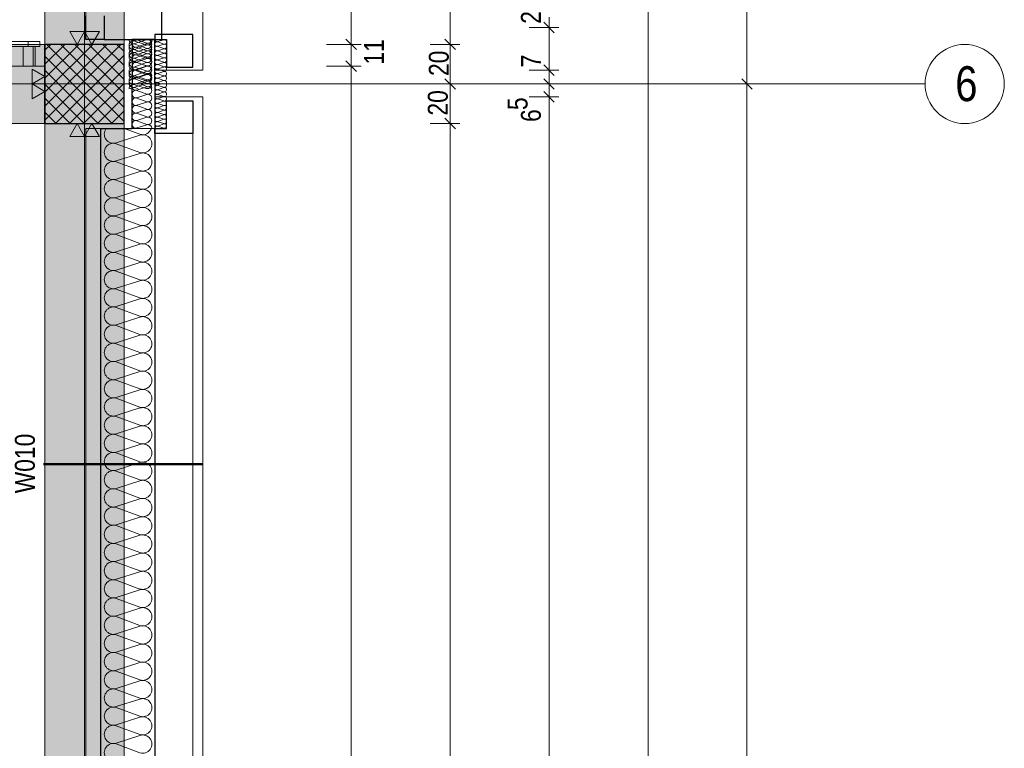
# Model space of a CAD drawing. Extents: x -620 to 3480, y 62 to 1107.
# Tile 37 of 244: x -6 to 93, y 309 to 382. Entities that reach past the tile are written whole.
import ezdxf
from ezdxf.lldxf.tags import DXFTag

# ---------------------------------------------------------------- set-up
doc = ezdxf.new("R2010")
doc.units = 0
doc.layers.get('0').update_dxf_attribs({"lineweight": 35})
for name, color, linetype, lineweight, true_color in [('30 -33 Aussenwände- 3 Aussenstützen', 7, 'Continuous', 50, 0x0000dd), ('30 -33 Aussenwände- 7 Fassade_ Elemente', 7, 'Continuous', 9, 0x00aacc), ('30 -34 Innenwände- 2 nichttragend', 7, 'Continuous', 18, 0xff7fe6), ('30 -35 Decken- 1 Konstruktion-Träger- Stahlbeton', 7, 'grob-A06G9GKW8I', 13, 0x33aa00), ('70 -72 Beschriftung- 2 Beschriftung Bauteile', 7, 'Continuous', 9, 0x9999ff), ('70 -76 Bemaßung- 2 Allgemein', 9, 'Continuous', 5, 0x808080)]:
    doc.layers.add(name, color=color, linetype=linetype, lineweight=lineweight, true_color=true_color)
doc.layers.add('70 -71 Achsen- 1 Gebäudeachsen', color=7, linetype='STRICHPUNKT2-A06G9GKV8I', lineweight=18)
doc.layers.add('70 -75 Raumstempel- 3 Wandstempel', color=7, linetype='Continuous', lineweight=50)
doc.layers.add('iwb_Schraffur_Unterzug', color=7, linetype='Continuous', lineweight=5, true_color=0xffffcc, plot=False)
doc.styles.get("Standard").update_dxf_attribs({"font": 'ARIALN.TTF'})
tags = doc.linetypes.add('grob-A06G9GKW8I', pattern=[14, 3, -8, 3]).pattern_tags.tags
tags[8:9] = [DXFTag(74, 4), DXFTag(75, 0), DXFTag(340, '0'), DXFTag(46, 0.0), DXFTag(50, 0.0), DXFTag(44, 0.0), DXFTag(45, 0.0)]
tags[6:7] = [DXFTag(74, 4), DXFTag(75, 0), DXFTag(340, '0'), DXFTag(46, 0.0), DXFTag(50, 0.0), DXFTag(44, 0.0), DXFTag(45, 0.0)]
tags[4:5] = [DXFTag(74, 4), DXFTag(75, 0), DXFTag(340, '0'), DXFTag(46, 0.0), DXFTag(50, 0.0), DXFTag(44, 0.0), DXFTag(45, 0.0)]
tags = doc.linetypes.add('STRICHPUNKT2-A06G9GKV8I', pattern=[12.7, 6.35, -3.175, 0, -3.175]).pattern_tags.tags
tags[10:11] = [DXFTag(74, 4), DXFTag(75, 0), DXFTag(340, '0'), DXFTag(46, 0.0), DXFTag(50, 0.0), DXFTag(44, 0.0), DXFTag(45, 0.0)]
tags[8:9] = [DXFTag(74, 4), DXFTag(75, 0), DXFTag(340, '0'), DXFTag(46, 0.0), DXFTag(50, 0.0), DXFTag(44, 0.0), DXFTag(45, 0.0)]
tags[6:7] = [DXFTag(74, 4), DXFTag(75, 0), DXFTag(340, '0'), DXFTag(46, 0.0), DXFTag(50, 0.0), DXFTag(44, 0.0), DXFTag(45, 0.0)]
tags[4:5] = [DXFTag(74, 4), DXFTag(75, 0), DXFTag(340, '0'), DXFTag(46, 0.0), DXFTag(50, 0.0), DXFTag(44, 0.0), DXFTag(45, 0.0)]

# ---------------------------------------------------------------- blocks, each defined once
blk = doc.blocks.new('Referenz-A06G9GKX8I')
at = {"layer": '30 -33 Aussenwände- 3 Aussenstützen', "color": 0, "lineweight": 9}
for p, q in [((-3.513, 379.366), (-2.922, 379.957)), ((-3.513, 377.952), (-1.508, 379.957)), ((-3.513, 376.538), (-0.094, 379.957)), ((-3.513, 375.123), (1.32, 379.957)), ((-3.513, 373.709), (2.735, 379.957)), ((-3.513, 372.295), (4.149, 379.957)), ((-3.306, 379.957), (4.487, 372.164)), ((-1.892, 379.957), (4.487, 373.579)), ((-0.477, 379.957), (4.487, 374.993)), ((0.937, 379.957), (4.487, 376.407)), ((2.351, 379.957), (4.487, 377.821)), ((3.765, 379.957), (4.487, 379.236)), ((-3.513, 378.75), (3.28, 371.957)), ((-2.437, 371.957), (4.487, 378.881)), ((-3.513, 377.336), (1.866, 371.957)), ((-1.023, 371.957), (4.487, 377.467)), ((0.487, 376.957), (0.487, 374.957)), ((-3.513, 375.922), (0.452, 371.957)), ((-0.513, 375.957), (1.487, 375.957)), ((0.391, 371.957), (4.487, 376.052)), ((-3.513, 374.508), (-0.963, 371.957)), ((1.806, 371.957), (4.487, 374.638)), ((-3.513, 373.093), (-2.377, 371.957)), ((3.22, 371.957), (4.487, 373.224))]:
    blk.add_line(p, q, dxfattribs=at)
at = {"layer": '30 -33 Aussenwände- 3 Aussenstützen', "color": 0, "linetype": 'Continuous', "lineweight": -2, "ltscale": 0.25}
for p, q in [((4.487, 379.957), (-3.513, 379.957)), ((-3.513, 379.957), (-3.513, 371.957)), ((4.487, 371.957), (4.487, 379.957)), ((-3.513, 371.957), (4.487, 371.957))]:
    blk.add_line(p, q, dxfattribs=at)
at = {"layer": '30 -33 Aussenwände- 7 Fassade_ Elemente', "color": 0, "linetype": 'Continuous', "ltscale": 0.13}
for p, q in [((12.427, 377.357), (12.427, 539.557)), ((0.627, 536.457), (0.627, 380.457)), ((0.627, 380.457), (7.587, 380.457)), ((5.562, 380.33), (5.905, 380.457)), ((5.562, 380.032), (6.712, 380.402)), ((5.562, 380.287), (6.712, 379.917)), ((6.787, 380.087), (5.787, 380.409)), ((7.587, 380.457), (7.587, 377.357)), ((7.887, 380.235), (8.487, 380.428)), ((8.487, 379.991), (7.887, 380.213)), ((6.712, 379.564), (5.562, 379.989)), ((6.712, 379.874), (5.562, 379.449)), ((5.562, 379.151), (6.712, 379.521)), ((5.562, 379.406), (6.712, 379.036)), ((6.712, 378.683), (5.562, 379.108)), ((5.787, 379.68), (6.787, 380.05)), ((6.787, 379.321), (5.787, 379.643)), ((5.787, 378.914), (6.787, 379.284)), ((7.886, 379.316), (8.486, 379.508)), ((8.486, 379.071), (7.886, 379.294)), ((7.887, 379.776), (8.487, 379.968)), ((8.486, 379.531), (7.887, 379.753)), ((6.712, 378.993), (5.562, 378.568)), ((5.562, 378.27), (6.712, 378.64)), ((5.562, 378.525), (6.712, 378.155)), ((6.712, 377.802), (5.562, 378.227)), ((6.712, 378.112), (5.562, 377.687)), ((6.787, 378.555), (5.787, 378.877)), ((5.787, 378.148), (6.787, 378.518)), ((6.787, 377.789), (5.787, 378.111)), ((8.485, 378.152), (7.885, 378.374)), ((7.885, 377.937), (8.485, 378.129)), ((7.886, 378.856), (8.486, 379.049)), ((8.486, 378.612), (7.886, 378.834)), ((7.886, 378.397), (8.486, 378.589)), ((5.562, 377.389), (6.712, 377.759)), ((5.562, 377.644), (6.712, 377.274)), ((6.712, 376.921), (5.562, 377.346)), ((6.712, 377.231), (5.562, 376.806)), ((5.787, 377.382), (6.787, 377.752)), ((6.787, 377.023), (5.787, 377.345)), ((7.587, 377.357), (12.427, 377.357)), ((7.884, 377.018), (8.485, 377.21)), ((8.485, 377.692), (7.885, 377.915)), ((7.885, 377.477), (8.485, 377.67)), ((8.485, 377.233), (7.885, 377.455)), ((0.487, 374.957), (0.487, 376.957)), ((5.562, 376.508), (6.712, 376.878)), ((5.562, 376.763), (6.712, 376.394)), ((6.712, 376.04), (5.562, 376.465)), ((6.712, 376.35), (5.562, 375.925)), ((5.787, 376.616), (6.787, 376.986)), ((6.787, 376.257), (5.787, 376.579)), ((6.787, 376.22), (6.076, 375.957)), ((8.484, 376.773), (7.884, 376.995)), ((7.884, 376.558), (8.484, 376.751)), ((8.484, 376.313), (7.884, 376.536)), ((7.884, 376.099), (8.484, 376.291)), ((7.884, 376.076), (8.206, 375.957)), ((1.487, 375.957), (-0.513, 375.957)), ((5.562, 375.627), (6.712, 375.997)), ((5.562, 375.882), (6.712, 375.513)), ((5.562, 375.584), (5.905, 375.457)), ((6.787, 375.657), (5.787, 375.336)), ((5.787, 375.298), (6.787, 374.928)), ((6.787, 375.694), (6.076, 375.957)), ((7.884, 375.838), (8.206, 375.957)), ((7.884, 375.816), (8.484, 375.623)), ((8.484, 375.601), (7.884, 375.379)), ((7.884, 375.356), (8.484, 375.164)), ((8.484, 375.141), (7.884, 374.919)), ((6.787, 374.891), (5.787, 374.57)), ((5.787, 374.532), (6.787, 374.162)), ((6.787, 374.125), (5.787, 373.803)), ((7.587, 374.657), (7.587, 371.457)), ((12.427, 374.657), (7.587, 374.657)), ((7.884, 374.896), (8.485, 374.704)), ((8.485, 374.681), (7.885, 374.459)), ((7.885, 374.437), (8.485, 374.244)), ((8.485, 374.222), (7.885, 374)), ((12.427, 212.357), (12.427, 374.657)), ((5.787, 373.766), (6.787, 373.396)), ((6.787, 373.359), (5.787, 373.037)), ((7.885, 373.977), (8.485, 373.785)), ((8.485, 373.762), (7.885, 373.54)), ((7.886, 373.517), (8.486, 373.325)), ((8.486, 373.303), (7.886, 373.08)), ((5.787, 373), (6.787, 372.63)), ((6.787, 372.593), (5.787, 372.271)), ((5.787, 372.234), (6.787, 371.864)), ((7.886, 373.058), (8.486, 372.865)), ((8.486, 372.843), (7.886, 372.621)), ((7.886, 372.598), (8.486, 372.406)), ((8.486, 372.383), (7.887, 372.161)), ((7.887, 372.139), (8.487, 371.946)), ((0.627, 371.457), (0.627, 215.457)), ((7.587, 371.457), (0.627, 371.457)), ((6.087, 370.871), (4.5, 371.457)), ((6.787, 371.827), (5.787, 371.505)), ((8.487, 371.924), (7.887, 371.701)), ((7.887, 371.679), (8.487, 371.487)), ((6.087, 370.781), (3.687, 370.009)), ((7.587, 215.957), (7.587, 370.957)), ((7.587, 370.957), (11.427, 370.957)), ((11.427, 370.957), (11.427, 215.957)), ((3.687, 369.919), (6.087, 369.032)), ((6.087, 368.942), (3.687, 368.171)), ((3.687, 368.081), (6.087, 367.193)), ((6.087, 367.103), (3.687, 366.332)), ((3.687, 366.242), (6.087, 365.355)), ((6.087, 365.265), (3.687, 364.494)), ((3.687, 364.404), (6.087, 363.516)), ((6.087, 363.426), (3.687, 362.655)), ((3.687, 362.565), (6.087, 361.678)), ((6.087, 361.588), (3.687, 360.817)), ((3.687, 360.727), (6.087, 359.839)), ((6.087, 359.749), (3.687, 358.978)), ((3.687, 358.888), (6.087, 358.001)), ((6.087, 357.911), (3.687, 357.14)), ((3.687, 357.05), (6.087, 356.162)), ((6.087, 356.072), (3.687, 355.301)), ((3.687, 355.211), (6.087, 354.324)), ((6.087, 354.234), (3.687, 353.462)), ((3.687, 353.372), (6.087, 352.485)), ((6.087, 352.395), (3.687, 351.624)), ((3.687, 351.534), (6.087, 350.647)), ((6.087, 350.557), (3.687, 349.785)), ((3.687, 349.695), (6.087, 348.808)), ((6.087, 348.718), (3.687, 347.947)), ((3.687, 347.857), (6.087, 346.97)), ((6.087, 346.88), (3.687, 346.108)), ((3.687, 346.018), (6.087, 345.131)), ((6.087, 345.041), (3.687, 344.27)), ((3.687, 344.18), (6.087, 343.293)), ((6.087, 343.203), (3.687, 342.431)), ((3.687, 342.341), (6.087, 341.454)), ((6.087, 341.364), (3.687, 340.593)), ((3.687, 340.503), (6.087, 339.616)), ((6.087, 339.526), (3.687, 338.754)), ((3.687, 338.664), (6.087, 337.777)), ((6.087, 337.687), (3.687, 336.916)), ((3.687, 336.826), (6.087, 335.938)), ((6.087, 335.848), (3.687, 335.077)), ((3.687, 334.987), (6.087, 334.1)), ((6.087, 334.01), (3.687, 333.239)), ((3.687, 333.149), (6.087, 332.261)), ((6.087, 332.171), (3.687, 331.4)), ((3.687, 331.31), (6.087, 330.423)), ((6.087, 330.333), (3.687, 329.562)), ((3.687, 329.472), (6.087, 328.584)), ((6.087, 328.494), (3.687, 327.723)), ((3.687, 327.633), (6.087, 326.746)), ((6.087, 326.656), (3.687, 325.885)), ((3.687, 325.795), (6.087, 324.907)), ((6.087, 324.817), (3.687, 324.046)), ((3.687, 323.956), (6.087, 323.069)), ((6.087, 322.979), (3.687, 322.207)), ((3.687, 322.117), (6.087, 321.23)), ((6.087, 321.14), (3.687, 320.369)), ((3.687, 320.279), (6.087, 319.392)), ((6.087, 319.302), (3.687, 318.53)), ((3.687, 318.44), (6.087, 317.553)), ((6.087, 317.463), (3.687, 316.692)), ((3.687, 316.602), (6.087, 315.715)), ((6.087, 315.625), (3.687, 314.853)), ((3.687, 314.763), (6.087, 313.876)), ((6.087, 313.786), (3.687, 313.015)), ((3.687, 312.925), (6.087, 312.038)), ((6.087, 311.948), (3.687, 311.176)), ((3.687, 311.086), (6.087, 310.199)), ((6.087, 310.109), (3.687, 309.338)), ((3.687, 309.248), (6.087, 308.361))]:
    blk.add_line(p, q, dxfattribs=at)
at = {"layer": '30 -33 Aussenwände- 7 Fassade_ Elemente', "color": 0, "linetype": 'Continuous', "lineweight": -2, "ltscale": 0.25}
for p, q in [((8.287, 380.457), (8.287, 383.757)), ((0.627, 380.457), (0.627, 382.857)), ((2.487, 382.857), (2.487, 380.457)), ((2.487, 380.457), (0.627, 380.457)), ((2.487, 380.457), (8.287, 380.457)), ((7.587, 380.457), (5.287, 380.457)), ((5.287, 380.457), (5.287, 375.957)), ((7.587, 380.957), (7.587, 380.457)), ((11.427, 380.957), (7.587, 380.957)), ((7.587, 380.457), (8.787, 380.457)), ((7.587, 375.957), (7.587, 380.457)), ((8.787, 380.457), (8.787, 377.657)), ((11.427, 377.657), (11.427, 380.957)), ((8.787, 377.657), (11.427, 377.657)), ((5.287, 371.457), (5.287, 375.957)), ((7.587, 375.957), (7.587, 210.957)), ((8.787, 371.457), (8.787, 374.257)), ((8.787, 374.257), (11.427, 374.257)), ((11.427, 374.257), (11.427, 370.957)), ((2.127, 215.457), (2.127, 371.457)), ((2.127, 371.457), (5.287, 371.457)), ((7.587, 370.957), (7.587, 371.457)), ((7.587, 371.457), (8.787, 371.457)), ((11.427, 370.957), (7.587, 370.957))]:
    blk.add_line(p, q, dxfattribs=at)
at = {"layer": '30 -33 Aussenwände- 7 Fassade_ Elemente', "color": 0, "linetype": 'Continuous', "ltscale": 0.13}
for centre, major_axis, end_param in [((5.427, 379.868), (-0.356, 0.258), 1.254884), ((5.427, 380.451), (-0.44, 0.006), 1.896254), ((5.427, 379.868), (0.135, 0.419), 1.254884), ((5.427, 380.749), (-0.329, -0.292), 1.157172), ((5.669, 380.045), (0.117, 0.364), 3.765224), ((6.847, 379.983), (-0.135, -0.419), 3.765224), ((6.847, 380.336), (-0.135, -0.419), 2.160679), ((6.904, 380.452), (-0.117, -0.364), 1.896254), ((6.904, 379.686), (-0.117, -0.364), 3.764652), ((7.816, 379.994), (0.071, 0.219), 3.764652), ((7.817, 380.454), (-0.23, 0.003), 1.896254), ((8.557, 380.209), (-0.071, -0.219), 3.765224), ((5.427, 379.57), (0.135, 0.419), 3.764652), ((5.427, 378.987), (0.135, 0.419), 3.764652), ((5.427, 378.987), (-0.356, 0.258), 1.254884), ((5.427, 378.689), (0.135, 0.419), 3.764652), ((5.427, 379.868), (-0.356, -0.258), 1.254884), ((5.427, 378.987), (0.135, 0.419), 1.254884), ((5.669, 379.279), (0.117, 0.364), 3.765224), ((6.847, 379.455), (0.356, 0.258), 1.255075), ((6.847, 379.455), (-0.135, -0.419), 3.765224), ((6.847, 379.102), (-0.135, -0.419), 3.765224), ((6.847, 379.455), (-0.135, -0.419), 1.255075), ((6.904, 378.92), (-0.117, -0.364), 3.764652), ((6.847, 379.455), (0.356, -0.258), 1.255075), ((7.816, 379.075), (0.071, 0.219), 3.764652), ((7.816, 379.535), (0.071, 0.219), 3.764652), ((8.557, 379.749), (-0.071, -0.219), 3.765224), ((8.557, 379.29), (-0.071, -0.219), 3.765224), ((8.556, 378.83), (-0.071, -0.219), 3.765224), ((5.427, 378.106), (0.135, 0.419), 3.764652), ((5.427, 378.106), (-0.356, 0.258), 1.254884), ((5.427, 377.808), (0.135, 0.419), 3.764652), ((5.427, 377.808), (-0.356, 0.258), 1.254884), ((5.427, 378.987), (-0.356, -0.258), 1.254884), ((5.427, 378.106), (0.135, 0.419), 1.254884), ((5.427, 377.808), (0.135, 0.419), 1.254884), ((5.669, 378.512), (0.117, 0.364), 3.765224), ((5.669, 377.746), (0.117, 0.364), 3.765224), ((5.669, 377.746), (0.117, 0.364), 1.255075), ((6.847, 378.574), (-0.135, -0.419), 3.765224), ((6.847, 378.574), (0.356, 0.258), 1.255075), ((6.847, 378.221), (-0.135, -0.419), 3.765224), ((6.847, 378.574), (-0.135, -0.419), 1.255075), ((6.847, 377.693), (-0.135, -0.419), 3.765224), ((6.904, 378.154), (0.31, 0.225), 1.254884), ((6.904, 378.154), (-0.117, -0.364), 3.764652), ((6.847, 378.574), (0.356, -0.258), 1.255075), ((6.904, 378.154), (0.31, -0.225), 1.254884), ((7.815, 378.615), (0.071, 0.219), 3.764652), ((7.815, 378.156), (0.071, 0.219), 3.764652), ((8.556, 378.37), (-0.071, -0.219), 3.765224), ((8.556, 377.911), (-0.071, -0.219), 3.765224), ((5.427, 377.225), (0.135, 0.419), 3.764652), ((5.427, 376.927), (0.135, 0.419), 3.764652), ((5.427, 376.927), (-0.356, 0.258), 1.254884), ((5.427, 378.106), (-0.356, -0.258), 1.254884), ((5.427, 377.808), (-0.356, -0.258), 1.254884), ((5.427, 376.927), (0.135, 0.419), 1.254884), ((5.669, 377.746), (-0.31, 0.225), 1.255075), ((5.669, 376.98), (0.117, 0.364), 3.765224), ((5.669, 376.98), (-0.31, 0.225), 1.255075), ((5.669, 377.746), (-0.31, -0.225), 1.255075), ((5.669, 376.98), (0.117, 0.364), 1.255075), ((6.847, 377.34), (-0.135, -0.419), 3.765224), ((6.847, 377.34), (0.356, 0.258), 1.255075), ((6.847, 376.812), (-0.135, -0.419), 3.765224), ((6.847, 377.34), (-0.135, -0.419), 1.255075), ((6.904, 378.154), (-0.117, -0.364), 1.254884), ((6.904, 377.388), (0.31, 0.225), 1.254884), ((6.904, 377.388), (-0.117, -0.364), 3.764652), ((6.904, 377.388), (-0.117, -0.364), 1.254884), ((6.847, 377.34), (0.356, -0.258), 1.255075), ((6.904, 377.388), (0.31, -0.225), 1.254884), ((7.815, 377.696), (0.071, 0.219), 3.764652), ((7.814, 377.236), (0.071, 0.219), 3.764652), ((7.814, 377.236), (-0.186, 0.135), 1.254884), ((7.814, 377.236), (0.071, 0.219), 1.254884), ((7.814, 377.236), (-0.186, -0.135), 1.254884), ((8.555, 376.992), (-0.071, -0.219), 3.765224), ((8.555, 377.451), (-0.071, -0.219), 3.765224), ((8.555, 376.992), (0.186, 0.135), 1.255075), ((8.555, 376.992), (0.186, -0.135), 1.255075), ((5.427, 376.344), (0.135, 0.419), 3.764652), ((5.427, 376.046), (-0.356, 0.258), 1.254884), ((5.427, 376.927), (-0.356, -0.258), 1.254884), ((5.427, 376.046), (0.135, 0.419), 1.254884), ((5.669, 376.214), (0.117, 0.364), 2.619647), ((5.669, 376.98), (-0.31, -0.225), 1.255075), ((6.847, 376.459), (0.356, 0.258), 1.255075), ((6.847, 376.459), (-0.135, -0.419), 3.765224), ((6.847, 375.931), (-0.135, -0.419), 3.765224), ((6.847, 376.459), (-0.135, -0.419), 1.255075), ((6.904, 376.622), (0.31, 0.225), 1.254884), ((6.904, 376.622), (-0.117, -0.364), 1.254884), ((6.904, 375.855), (0.369, 0.102), 1.613483), ((6.847, 376.459), (0.356, -0.258), 1.255075), ((6.904, 376.622), (0.31, -0.225), 1.254884), ((7.814, 376.317), (-0.186, 0.135), 1.254884), ((7.814, 376.777), (0.071, 0.219), 3.764652), ((7.814, 376.777), (-0.186, 0.135), 1.254884), ((7.813, 375.858), (0.071, 0.219), 1.434048), ((7.814, 376.777), (0.071, 0.219), 1.254884), ((7.814, 376.777), (-0.186, -0.135), 1.254884), ((7.814, 376.317), (0.071, 0.219), 1.254884), ((7.814, 376.317), (-0.186, -0.135), 1.254884), ((8.555, 376.992), (-0.071, -0.219), 1.255075), ((8.555, 376.532), (-0.071, -0.219), 3.765224), ((8.555, 376.532), (0.186, 0.135), 1.255075), ((8.555, 376.532), (-0.071, -0.219), 1.255075), ((8.554, 376.072), (0.198, -0.116), 2.411197), ((8.555, 376.532), (0.186, -0.135), 1.255075), ((5.427, 375.463), (0.135, 0.419), 1.896254), ((5.427, 376.046), (-0.356, -0.258), 1.254884), ((5.427, 375.165), (0.135, 0.419), 1.157172), ((5.669, 375.7), (-0.283, 0.257), 2.619647), ((5.669, 374.934), (0.117, 0.364), 3.765224), ((5.669, 374.934), (-0.31, 0.225), 1.255075), ((5.669, 374.934), (0.117, 0.364), 1.255075), ((6.847, 375.578), (0.423, -0.121), 2.160679), ((6.904, 376.059), (-0.117, -0.364), 1.613483), ((6.904, 375.293), (0.31, 0.225), 1.254884), ((6.904, 375.293), (0.31, -0.225), 1.254884), ((7.814, 375.597), (-0.186, 0.135), 1.254884), ((7.814, 375.137), (0.07, 0.219), 3.764652), ((7.814, 375.137), (-0.186, 0.135), 1.254884), ((7.813, 376.057), (-0.207, -0.1), 1.434048), ((7.814, 375.597), (0.07, 0.219), 1.254884), ((7.814, 375.597), (-0.186, -0.135), 1.254884), ((7.814, 375.137), (0.07, 0.219), 1.254884), ((8.554, 375.842), (-0.07, -0.219), 2.411197), ((8.555, 375.382), (0.186, 0.135), 1.255075), ((8.555, 375.382), (-0.07, -0.219), 3.765224), ((8.555, 375.382), (-0.07, -0.219), 1.255075), ((8.555, 374.923), (0.186, 0.135), 1.255075), ((8.555, 374.923), (-0.07, -0.219), 3.765224), ((8.555, 375.382), (0.186, -0.135), 1.255075), ((5.669, 374.168), (0.117, 0.364), 3.765224), ((5.669, 374.168), (-0.31, 0.225), 1.255075), ((5.669, 374.934), (-0.31, -0.225), 1.255075), ((5.669, 374.168), (0.117, 0.364), 1.255075), ((6.904, 375.293), (-0.117, -0.364), 1.254884), ((6.904, 374.527), (0.31, 0.225), 1.254884), ((6.904, 374.527), (-0.117, -0.364), 3.764652), ((6.904, 374.527), (-0.117, -0.364), 1.254884), ((6.904, 373.761), (0.31, 0.225), 1.254884), ((6.904, 373.761), (-0.117, -0.364), 3.764652), ((6.904, 374.527), (0.31, -0.225), 1.254884), ((7.814, 374.678), (0.07, 0.219), 3.764652), ((7.814, 374.678), (-0.186, 0.135), 1.254884), ((7.815, 374.218), (0.07, 0.219), 3.764652), ((7.814, 375.137), (-0.186, -0.135), 1.254884), ((7.814, 374.678), (0.07, 0.219), 1.254884), ((7.814, 374.678), (-0.186, -0.135), 1.254884), ((8.555, 374.923), (-0.07, -0.219), 1.255075), ((8.555, 374.463), (-0.07, -0.219), 3.765224), ((8.556, 374.003), (-0.07, -0.219), 3.765224), ((8.555, 374.923), (0.186, -0.135), 1.255075), ((5.669, 373.402), (0.117, 0.364), 3.765224), ((5.669, 374.168), (-0.31, -0.225), 1.255075), ((6.904, 373.761), (-0.117, -0.364), 1.254884), ((6.904, 372.995), (-0.117, -0.364), 3.764652), ((6.904, 373.761), (0.31, -0.225), 1.254884), ((7.815, 373.758), (0.07, 0.219), 3.764652), ((7.815, 373.299), (0.07, 0.219), 3.764652), ((7.816, 372.839), (0.07, 0.219), 3.764652), ((8.556, 373.544), (-0.07, -0.219), 3.765224), ((8.556, 373.084), (-0.07, -0.219), 3.765224), ((5.669, 372.636), (0.117, 0.364), 3.765224), ((5.669, 371.87), (0.117, 0.364), 3.765224), ((6.904, 372.228), (-0.117, -0.364), 3.764652), ((7.816, 372.38), (0.07, 0.219), 3.764652), ((7.816, 371.92), (0.07, 0.219), 3.764652), ((8.557, 372.624), (-0.07, -0.219), 3.765224), ((8.557, 372.165), (-0.07, -0.219), 3.765224), ((3.405, 370.883), (-0.717, 0.574), 2.557098), ((6.368, 371.745), (-0.282, -0.874), 1.563745), ((6.904, 371.462), (0.383, -0.005), 1.896254), ((7.817, 371.46), (0.07, 0.219), 1.896254), ((8.557, 371.705), (-0.07, -0.219), 3.765224), ((6.368, 369.906), (0.744, 0.539), 1.254884), ((6.368, 369.906), (0.744, -0.539), 1.254884), ((3.405, 369.045), (0.282, 0.874), 3.765224), ((3.405, 369.045), (-0.744, 0.539), 1.255075), ((3.405, 369.045), (0.282, 0.874), 1.255075), ((6.368, 369.906), (-0.282, -0.874), 1.254884), ((3.405, 367.206), (0.282, 0.874), 3.765224), ((3.405, 369.045), (-0.744, -0.539), 1.255075), ((3.405, 367.206), (0.282, 0.874), 1.255075), ((6.368, 368.068), (0.744, 0.539), 1.254884), ((6.368, 368.068), (-0.282, -0.874), 3.764652), ((6.368, 368.068), (0.744, -0.539), 1.254884), ((3.405, 367.206), (-0.744, 0.539), 1.255075), ((6.368, 368.068), (-0.282, -0.874), 1.254884), ((6.368, 366.229), (0.744, 0.539), 1.254884), ((6.368, 366.229), (-0.282, -0.874), 3.764652), ((3.405, 365.368), (0.282, 0.874), 3.765224), ((3.405, 367.206), (-0.744, -0.539), 1.255075), ((6.368, 366.229), (0.744, -0.539), 1.254884), ((6.368, 366.229), (-0.282, -0.874), 1.254884), ((6.368, 364.391), (-0.282, -0.874), 3.764652), ((3.405, 363.529), (0.282, 0.874), 3.765224), ((6.368, 362.552), (-0.282, -0.874), 3.764652), ((3.405, 361.691), (0.282, 0.874), 3.765224), ((6.368, 360.714), (-0.282, -0.874), 3.764652), ((3.405, 359.852), (0.282, 0.874), 3.765224), ((6.368, 358.875), (-0.282, -0.874), 3.764652), ((3.405, 358.014), (0.282, 0.874), 3.765224), ((3.405, 356.175), (0.282, 0.874), 3.765224), ((6.368, 357.037), (-0.282, -0.874), 3.764652), ((6.368, 355.198), (-0.282, -0.874), 3.764652), ((3.405, 354.337), (0.282, 0.874), 3.765224), ((6.368, 353.36), (-0.282, -0.874), 3.764652), ((3.405, 352.498), (0.282, 0.874), 3.765224), ((6.368, 351.521), (-0.282, -0.874), 3.764652), ((3.405, 350.66), (0.282, 0.874), 3.765224), ((6.368, 349.682), (-0.282, -0.874), 3.764652), ((3.405, 348.821), (0.282, 0.874), 3.765224), ((6.368, 347.844), (-0.282, -0.874), 3.764652), ((3.405, 346.983), (0.282, 0.874), 3.765224), ((6.368, 346.005), (-0.282, -0.874), 3.764652), ((3.405, 345.144), (0.282, 0.874), 3.765224), ((3.405, 343.306), (0.282, 0.874), 3.765224), ((6.368, 344.167), (-0.282, -0.874), 3.764652), ((6.368, 342.328), (-0.282, -0.874), 3.764652), ((3.405, 341.467), (0.282, 0.874), 3.765224), ((6.368, 340.49), (-0.282, -0.874), 3.764652), ((3.405, 339.628), (0.282, 0.874), 3.765224), ((6.368, 338.651), (-0.282, -0.874), 3.764652), ((3.405, 337.79), (0.282, 0.874), 3.765224), ((6.368, 336.813), (-0.282, -0.874), 3.764652), ((3.405, 335.951), (0.282, 0.874), 3.765224), ((6.368, 334.974), (-0.282, -0.874), 3.764652), ((3.405, 334.113), (0.282, 0.874), 3.765224), ((6.368, 333.136), (-0.282, -0.874), 3.764652), ((3.405, 332.274), (0.282, 0.874), 3.765224), ((3.405, 330.436), (0.282, 0.874), 3.765224), ((6.368, 331.297), (-0.282, -0.874), 3.764652), ((6.368, 329.459), (-0.282, -0.874), 3.764652), ((3.405, 328.597), (0.282, 0.874), 3.765224), ((6.368, 327.62), (-0.282, -0.874), 3.764652), ((3.405, 326.759), (0.282, 0.874), 3.765224), ((6.368, 325.782), (-0.282, -0.874), 3.764652), ((3.405, 324.92), (0.282, 0.874), 3.765224), ((6.368, 323.943), (-0.282, -0.874), 3.764652), ((3.405, 323.082), (0.282, 0.874), 3.765224), ((6.368, 322.105), (-0.282, -0.874), 3.764652), ((3.405, 321.243), (0.282, 0.874), 3.765224), ((3.405, 319.405), (0.282, 0.874), 3.765224), ((6.368, 320.266), (-0.282, -0.874), 3.764652), ((6.368, 318.427), (-0.282, -0.874), 3.764652), ((3.405, 317.566), (0.282, 0.874), 3.765224), ((6.368, 316.589), (-0.282, -0.874), 3.764652), ((3.405, 315.728), (0.282, 0.874), 3.765224), ((6.368, 314.75), (-0.282, -0.874), 3.764652), ((3.405, 313.889), (0.282, 0.874), 3.765224), ((6.368, 312.912), (-0.282, -0.874), 3.764652), ((3.405, 312.051), (0.282, 0.874), 3.765224), ((6.368, 311.073), (-0.282, -0.874), 3.764652), ((3.405, 310.212), (0.282, 0.874), 3.765224), ((6.368, 309.235), (-0.282, -0.874), 3.764652), ((3.405, 308.374), (0.282, 0.874), 3.765224)]:
    blk.add_ellipse(centre, major_axis=major_axis, ratio=1, start_param=0, end_param=end_param, dxfattribs=at)
at = {"layer": '30 -34 Innenwände- 2 nichttragend', "color": 0, "lineweight": 9}
for p, q in [((-4.013, 380.257), (-160.013, 380.257)), ((-5.213, 379.757), (-5.213, 380.257)), ((-4.013, 379.757), (-4.013, 380.257)), ((-160.013, 379.757), (-4.013, 379.757)), ((-5.713, 377.757), (-5.713, 379.757)), ((-4.713, 377.757), (-4.713, 379.757)), ((-4.513, 377.757), (-4.513, 379.757)), ((-3.513, 379.957), (-4.013, 379.957)), ((-3.513, 377.757), (-3.513, 379.957)), ((-108.113, 377.757), (-3.513, 377.757))]:
    blk.add_line(p, q, dxfattribs=at)
at = {"layer": '30 -34 Innenwände- 2 nichttragend', "color": 0, "lineweight": 5}
for p, q in [((-5.213, 380.257), (-30.813, 380.257)), ((-5.213, 380.257), (-5.213, 379.757)), ((-4.013, 380.257), (-5.213, 380.257)), ((-5.213, 379.757), (-5.213, 380.257)), ((-4.013, 379.757), (-4.013, 380.257)), ((-30.813, 379.757), (-5.213, 379.757)), ((-5.213, 379.757), (-4.013, 379.757))]:
    blk.add_line(p, q, dxfattribs=at)
at = {"layer": '30 -34 Innenwände- 2 nichttragend', "color": 0}
for p, q in [((-5.713, 377.757), (-5.713, 379.757)), ((-5.713, 379.757), (-4.713, 379.757)), ((-4.713, 379.757), (-4.713, 377.757)), ((-4.513, 377.757), (-4.513, 379.757)), ((-4.513, 379.757), (-4.013, 379.757)), ((-4.013, 379.757), (-4.013, 379.957)), ((-4.013, 379.957), (-3.513, 379.957)), ((-3.513, 379.957), (-3.513, 377.757)), ((-4.713, 377.757), (-5.713, 377.757)), ((-3.513, 377.757), (-4.513, 377.757))]:
    blk.add_line(p, q, dxfattribs=at)
at = {"layer": '30 -35 Decken- 1 Konstruktion-Träger- Stahlbeton', "color": 0}
for p, q in [((-3.513, 596.957), (-3.513, 214.957)), ((4.487, 596.957), (4.487, 214.957)), ((-490.513, 379.957), (-3.513, 379.957)), ((-490.513, 371.957), (-3.513, 371.957))]:
    blk.add_line(p, q, dxfattribs=at)
at = {"layer": '30 -35 Decken- 1 Konstruktion-Träger- Stahlbeton', "color": 0, "linetype": 'Continuous', "lineweight": 35, "ltscale": 0.35}
blk.add_line((-3.513, 379.957), (-3.513, 371.957), dxfattribs=at)
at = {"layer": '70 -71 Achsen- 1 Gebäudeachsen', "color": 0, "linetype": 'STRICHPUNKT2-A06G9GKV8I', "ltscale": 0.18}
for p, q in [((0.487, 1075.897), (0.487, 76.457)), ((-562.014, 375.957), (85.427, 375.957))]:
    blk.add_line(p, q, dxfattribs=at)
at = {"layer": '70 -71 Achsen- 1 Gebäudeachsen', "color": 0, "linetype": 'Continuous', "ltscale": 0.18}
for p, q in [((86.889, 379.049), (87.205, 379.283)), ((87.205, 379.283), (87.541, 379.485)), ((87.541, 379.485), (87.896, 379.653)), ((87.896, 379.653), (88.266, 379.785)), ((88.266, 379.785), (88.646, 379.88)), ((88.646, 379.88), (89.035, 379.938)), ((89.035, 379.938), (89.427, 379.957)), ((89.427, 379.957), (89.819, 379.938)), ((89.819, 379.938), (90.207, 379.88)), ((90.207, 379.88), (90.588, 379.785)), ((90.588, 379.785), (90.958, 379.653)), ((90.958, 379.653), (91.312, 379.485)), ((91.312, 379.485), (91.649, 379.283)), ((91.649, 379.283), (91.964, 379.049)), ((85.899, 377.843), (86.101, 378.179)), ((86.101, 378.179), (86.335, 378.495)), ((86.335, 378.495), (86.598, 378.786)), ((86.598, 378.786), (86.889, 379.049)), ((91.964, 379.049), (92.255, 378.786)), ((92.255, 378.786), (92.519, 378.495)), ((92.519, 378.495), (92.753, 378.179)), ((92.753, 378.179), (92.954, 377.843)), ((85.504, 376.737), (85.599, 377.118)), ((85.599, 377.118), (85.731, 377.488)), ((85.731, 377.488), (85.899, 377.843)), ((92.954, 377.843), (93.122, 377.488)), ((93.122, 377.488), (93.255, 377.118)), ((93.255, 377.118), (93.35, 376.737)), ((85.427, 375.957), (85.446, 376.349)), ((85.446, 376.349), (85.504, 376.737)), ((93.35, 376.737), (93.408, 376.349)), ((93.408, 376.349), (93.427, 375.957)), ((85.446, 375.565), (85.427, 375.957)), ((85.504, 375.177), (85.446, 375.565)), ((85.599, 374.796), (85.504, 375.177)), ((93.35, 375.177), (93.255, 374.796)), ((93.408, 375.565), (93.35, 375.177)), ((93.427, 375.957), (93.408, 375.565)), ((85.731, 374.426), (85.599, 374.796)), ((85.899, 374.072), (85.731, 374.426)), ((93.122, 374.426), (92.954, 374.072)), ((93.255, 374.796), (93.122, 374.426)), ((86.101, 373.735), (85.899, 374.072)), ((86.335, 373.42), (86.101, 373.735)), ((86.598, 373.129), (86.335, 373.42)), ((86.889, 372.865), (86.598, 373.129)), ((92.255, 373.129), (91.964, 372.865)), ((92.519, 373.42), (92.255, 373.129)), ((92.753, 373.735), (92.519, 373.42)), ((92.954, 374.072), (92.753, 373.735)), ((87.205, 372.631), (86.889, 372.865)), ((87.541, 372.429), (87.205, 372.631)), ((87.896, 372.262), (87.541, 372.429)), ((88.266, 372.129), (87.896, 372.262)), ((88.646, 372.034), (88.266, 372.129)), ((90.588, 372.129), (90.207, 372.034)), ((90.958, 372.262), (90.588, 372.129)), ((91.312, 372.429), (90.958, 372.262)), ((91.649, 372.631), (91.312, 372.429)), ((91.964, 372.865), (91.649, 372.631)), ((89.035, 371.976), (88.646, 372.034)), ((89.427, 371.957), (89.035, 371.976)), ((89.819, 371.976), (89.427, 371.957)), ((90.207, 372.034), (89.819, 371.976))]:
    blk.add_line(p, q, dxfattribs=at)
at = {"layer": '70 -72 Beschriftung- 2 Beschriftung Bauteile', "color": 0}
for p, q in [((-0.263, 379.957), (-1.013, 381.256)), ((-1.013, 381.256), (0.487, 381.256)), ((0.487, 381.256), (-0.263, 379.957)), ((1.237, 379.957), (0.487, 381.256)), ((0.487, 381.256), (1.987, 381.256)), ((1.987, 381.256), (1.237, 379.957)), ((-4.812, 377.457), (-3.513, 376.707)), ((-4.812, 375.957), (-4.812, 377.457)), ((-3.513, 376.707), (-4.812, 375.957)), ((-4.812, 375.957), (-3.513, 375.207)), ((-4.812, 374.457), (-4.812, 375.957)), ((-3.513, 375.207), (-4.812, 374.457)), ((-1.013, 370.658), (-0.263, 371.957)), ((-0.263, 371.957), (0.487, 370.658)), ((0.487, 370.658), (1.237, 371.957)), ((1.237, 371.957), (1.987, 370.658)), ((0.487, 370.658), (-1.013, 370.658)), ((1.987, 370.658), (0.487, 370.658))]:
    blk.add_line(p, q, dxfattribs=at)
at = {"layer": '70 -72 Beschriftung- 2 Beschriftung Bauteile', "color": 0, "lineweight": 0}
for points in [[(-0.263, 379.957), (-1.013, 381.256), (-0.263, 381.256)], [(-0.263, 379.957), (-0.263, 381.256), (0.487, 381.256)], [(1.237, 379.957), (0.487, 381.256), (1.237, 381.256)], [(1.237, 379.957), (1.237, 381.256), (1.987, 381.256)], [(-4.812, 375.957), (-4.812, 377.457), (-3.513, 376.707)], [(-4.812, 374.457), (-4.812, 375.957), (-3.513, 375.207)], [(-0.263, 370.658), (-1.013, 370.658), (-0.263, 371.957)], [(-0.263, 370.658), (-0.263, 371.957), (0.487, 370.658)], [(1.237, 370.658), (0.487, 370.658), (1.237, 371.957)], [(1.237, 370.658), (1.237, 371.957), (1.987, 370.658)]]:
    blk.add_solid(points, dxfattribs=at)
at = {"layer": '70 -75 Raumstempel- 3 Wandstempel', "color": 0, "linetype": 'Continuous', "ltscale": 0.5}
blk.add_line((-3.668, 337.52), (12.427, 337.52), dxfattribs=at)
at = {"layer": '70 -76 Bemaßung- 2 Allgemein', "color": 0, "linetype": 'Continuous', "ltscale": 0.13}
for p, q in [((57.427, 212.018), (57.427, 989.897)), ((67.427, 377.018), (67.427, 539.897)), ((37.427, 381.018), (37.427, 535.897)), ((27.427, 381.018), (27.427, 430.597)), ((27.427, 381.018), (27.427, 382.078)), ((47.957, 381.127), (46.896, 382.188)), ((47.957, 381.127), (46.896, 382.188)), ((47.427, 381.157), (47.427, 382.718)), ((47.427, 381.157), (47.427, 382.718)), ((45.427, 381.657), (48.427, 381.657)), ((45.427, 381.657), (48.427, 381.657)), ((47.427, 377.357), (47.427, 381.657)), ((27.427, 378.957), (27.427, 381.018)), ((27.427, 378.957), (27.427, 381.018)), ((37.957, 379.427), (36.896, 380.488)), ((36.896, 380.488), (37.957, 379.427)), ((37.427, 379.457), (37.427, 381.018)), ((37.427, 380.457), (37.427, 378.897)), ((24.927, 379.957), (28.427, 379.957)), ((24.927, 379.957), (28.427, 379.957)), ((27.427, 377.757), (27.427, 379.957)), ((35.427, 379.957), (38.427, 379.957)), ((35.427, 379.957), (38.427, 379.957)), ((47.427, 378.418), (47.427, 379.478)), ((27.427, 378.757), (27.427, 376.697)), ((27.427, 378.757), (27.427, 376.697)), ((37.427, 377.018), (37.427, 378.897)), ((47.427, 376.857), (47.427, 378.418)), ((47.427, 377.018), (47.427, 378.078)), ((24.927, 377.757), (28.427, 377.757)), ((24.927, 377.757), (28.427, 377.757)), ((45.427, 377.357), (48.427, 377.357)), ((45.427, 377.357), (48.427, 377.357)), ((47.957, 376.827), (46.896, 377.888)), ((46.896, 377.888), (47.957, 376.827)), ((47.427, 377.857), (47.427, 376.297)), ((47.427, 375.957), (47.427, 377.357)), ((27.427, 376.697), (27.427, 375.636)), ((27.427, 216.018), (27.427, 376.697)), ((37.957, 375.427), (36.896, 376.488)), ((36.896, 376.488), (37.957, 375.427)), ((37.427, 375.457), (37.427, 377.018)), ((37.427, 376.457), (37.427, 374.897)), ((46.896, 376.488), (47.957, 375.427)), ((47.957, 375.427), (46.896, 376.488)), ((47.427, 375.457), (47.427, 377.018)), ((47.427, 376.457), (47.427, 374.897)), ((47.427, 376.297), (47.427, 375.236)), ((67.957, 375.427), (66.896, 376.488)), ((66.896, 376.488), (67.957, 375.427)), ((67.427, 375.457), (67.427, 377.018)), ((67.427, 376.457), (67.427, 374.897)), ((35.427, 375.957), (38.427, 375.957)), ((35.427, 375.957), (38.427, 375.957)), ((45.427, 375.957), (48.427, 375.957)), ((45.427, 375.957), (48.427, 375.957)), ((46.896, 375.188), (47.957, 374.127)), ((46.896, 375.188), (47.957, 374.127)), ((47.427, 374.657), (47.427, 375.957)), ((47.427, 375.157), (47.427, 373.597)), ((47.427, 375.157), (47.427, 373.597)), ((70.427, 375.957), (68.427, 375.957)), ((70.427, 375.957), (68.427, 375.957)), ((37.427, 373.018), (37.427, 374.897)), ((45.427, 374.657), (48.427, 374.657)), ((45.427, 374.657), (48.427, 374.657)), ((47.427, 374.897), (47.427, 373.836)), ((67.427, 212.018), (67.427, 374.897)), ((47.427, 373.597), (47.427, 372.536)), ((47.427, 213.418), (47.427, 373.597)), ((37.957, 371.427), (36.896, 372.488)), ((36.896, 372.488), (37.957, 371.427)), ((37.427, 371.457), (37.427, 373.018)), ((37.427, 372.457), (37.427, 370.897)), ((35.427, 371.957), (38.427, 371.957)), ((35.427, 371.957), (38.427, 371.957)), ((37.427, 216.018), (37.427, 370.897))]:
    blk.add_line(p, q, dxfattribs=at)
at = {"layer": '70 -76 Bemaßung- 2 Allgemein', "color": 0, "linetype": 'Continuous', "lineweight": 20, "ltscale": 0.2}
for p, q in [((27.957, 379.427), (26.896, 380.488)), ((27.957, 379.427), (26.896, 380.488)), ((26.896, 378.288), (27.957, 377.227)), ((26.896, 378.288), (27.957, 377.227))]:
    blk.add_line(p, q, dxfattribs=at)
at = {"layer": '70 -71 Achsen- 1 Gebäudeachsen', "color": 0, "linetype": 'Continuous', "ltscale": 0.18, "insert": (88.47, 377.744), "char_height": 3.5241, "attachment_point": 1}
blk.add_mtext('{\\fArial Narrow;6}', dxfattribs=at)
at = {"layer": '70 -75 Raumstempel- 3 Wandstempel', "color": 0, "linetype": 'Continuous', "ltscale": 0.5, "insert": (-6.547, 334.578), "char_height": 2.01377, "attachment_point": 1, "rotation": 90}
blk.add_mtext('{\\fArial Narrow;W010}', dxfattribs=at)
at = {"layer": '70 -76 Bemaßung- 2 Allgemein', "color": 0, "linetype": 'Continuous', "ltscale": 0.13, "char_height": 2.01377, "attachment_point": 1, "rotation": 90}
for s, insert in [('{\\fArial Narrow;21}', (44.585, 382.039)), ('{\\fArial Narrow;11}', (28.731, 377.912)), ('{\\fArial Narrow;20}', (35.276, 376.761)), ('{\\fArial Narrow;7}', (44.601, 377.635)), ('{\\fArial Narrow;20}', (35.176, 372.761)), ('{\\fArial Narrow;5}', (43.242, 373.317)), ('{\\fArial Narrow;6}', (44.585, 372.114))]:
    blk.add_mtext(s, dxfattribs=dict(at, insert=insert))
blk = doc.blocks.new('Referenz-A06G9GKZ8I')
at = {"layer": 'iwb_Schraffur_Unterzug', "linetype": 'Continuous', "ltscale": 0.13}
for points in [[(-3.513, 214.957), (-3.513, 986.957), (4.487, 214.957), (4.487, 986.957)], [(-562.014, 379.957), (-3.513, 379.957), (-3.513, 371.957)], [(-562.014, 379.957), (-3.513, 371.957), (-562.014, 376.507)], [(-562.014, 376.507), (-3.513, 371.957), (-562.014, 371.957)]]:
    blk.add_solid(points, dxfattribs=at)

msp = doc.modelspace()

# ---------------------------------------------------------------- block references
at = {"color": 8, "lineweight": 25, "ltscale": 0.25, "true_color": 0x808080}
for name in ['Referenz-A06G9GKX8I', 'Referenz-A06G9GKZ8I']:
    msp.add_blockref(name, (0, 0), dxfattribs=at)

doc.saveas('drawing.dxf')
